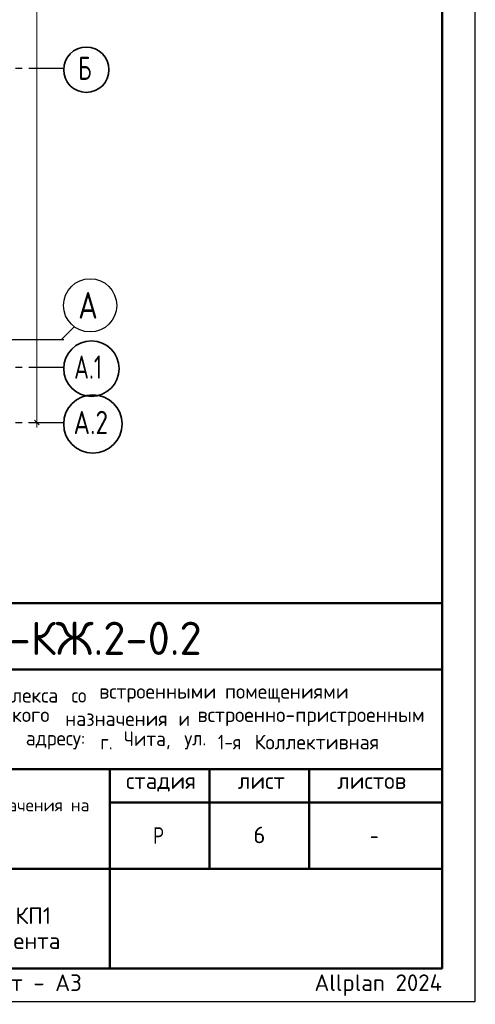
# Model space of a CAD drawing. Header units: millimetres. Extents: x 0 to 50400, y -48 to 35640.
# Tile 13 of 18: x 42170 to 50400, y -48 to 17738. Entities that reach past the tile are written whole.
import ezdxf

# ---------------------------------------------------------------- set-up
doc = ezdxf.new("R2010")
doc.units = ezdxf.units.MM
doc.linetypes.add('______5', pattern=[1320, 960, -120, 120, -120])
for name, color, linetype, lineweight in [('Standard', 7, 'Continuous', 25), ('Надписи', 7, 'Continuous', 25), ('Размерная линия_ общее', 7, 'Continuous', 13)]:
    doc.layers.add(name, color=color, linetype=linetype, lineweight=lineweight)
doc.layers.add('Оси', color=7, linetype='______5', lineweight=13, true_color=0x656565)
doc.styles.add('ISOCPEUR', font='txt')

msp = doc.modelspace()

# ---------------------------------------------------------------- linework, layer by layer
at = {"layer": 'Standard', "color": 7, "linetype": 'Continuous', "lineweight": 50, "transparency": 33554687}
for p, q in [((27600, 7200), (49800, 7200)), ((35400, 6000), (49800, 6000)), ((35400, 4200), (49800, 4200)), ((43800, 2400), (43800, 4200)), ((45600, 2400), (45600, 4200)), ((47400, 2400), (47400, 4200)), ((43800, 3600), (49800, 3600)), ((35400, 2400), (49800, 2400)), ((43800, 600), (43800, 2400)), ((43800, 600), (43800, 2400))]:
    msp.add_line(p, q, dxfattribs=at)
at = {"layer": 'Standard', "color": 7, "linetype": 'Continuous', "lineweight": 25, "transparency": 33554687}
for p, q in [((49800, 600), (49800, 7200)), ((27600, 600), (49800, 600)), ((27600, 600), (49800, 600)), ((27600, 600), (49800, 600))]:
    msp.add_line(p, q, dxfattribs=at)
msp.add_lwpolyline([(0, 0), (50400, 0), (50400, 35640), (0, 35640), (0, 0)], close=True, dxfattribs=at)
at = {"layer": 'Standard', "color": 7, "linetype": 'Continuous', "lineweight": 50, "transparency": 33554687}
msp.add_lwpolyline([(2400, 35040), (49800, 35040), (49800, 600), (2400, 600), (2400, 35040)], close=True, dxfattribs=at)
at = {"layer": 'Оси', "color": 8, "linetype": '______5', "lineweight": -3, "transparency": 33554687}
for p, q in [((8015, 16862), (42965, 16862)), ((8015, 11962), (42965, 11962)), ((8015, 11462), (42965, 11462)), ((8015, 10462), (42965, 10462))]:
    msp.add_line(p, q, dxfattribs=at)
at = {"layer": 'Оси', "color": 7, "linetype": 'Continuous', "lineweight": 25, "transparency": 33554687}
msp.add_lwpolyline([(40928, 11962), (42928, 11962), (43163, 12197)], dxfattribs=at)
at = {"layer": 'Оси', "color": 7, "linetype": 'Continuous', "lineweight": 35, "transparency": 33554687}
for centre, radius in [((43374, 16835), 409), ((43466, 11435), 501), ((43492, 10435), 527)]:
    msp.add_circle(centre, radius, dxfattribs=at)
at = {"layer": 'Оси', "color": 7, "linetype": 'Continuous', "lineweight": 25, "transparency": 33554687}
msp.add_circle((43443, 12578), 480, dxfattribs=at)
at = {"layer": 'Размерная линия_ общее', "color": 7, "linetype": 'Continuous', "lineweight": 25, "transparency": 33554687}
msp.add_line((42525, 10417), (42435, 10507), dxfattribs=at)
at = {"layer": 'Размерная линия_ общее', "color": 7, "linetype": 'Continuous', "lineweight": 13, "transparency": 33554687}
for q in [(42330, 10462), (42630, 10462), (42648, 10462), (42480, 10372)]:
    msp.add_line((42480, 10462), q, dxfattribs=at)
msp.add_lwpolyline([(42480, 10462), (42480, 20945), (42480, 20945), (42480, 32362)], dxfattribs=at)

# ---------------------------------------------------------------- texts
at = {"layer": 'Standard', "color": 7, "linetype": 'Continuous', "lineweight": 50, "transparency": 33554687, "insert": (39882, 6262), "char_height": 600, "width": 6049.91, "attachment_point": 7, "style": 'ISOCPEUR'}
msp.add_mtext('\\W0.98;24-04-КЖ.2-0.2', dxfattribs=at)
at = {"layer": 'Standard', "color": 7, "linetype": 'Continuous', "lineweight": 25, "transparency": 33554687, "attachment_point": 7, "style": 'ISOCPEUR'}
for s, insert, char_height, width in [('\\W0.97;комплекса ', (41257, 5402), 264, 1975.29), ('\\W0.90;со ', (43105, 5402), 264, 620.97), ('\\W0.98;встроенными ', (43607, 5402), 264, 2398.16), ('\\W0.98;помещениями', (45877, 5402), 264, 2292.21), ('\\W0.98;коммерческого ', (40406, 4980), 264, 2714.91), ('\\W0.97;назначения ', (42993, 4980), 264, 2173.24), ('\\W0.87;и ', (45039, 4980), 264, 457.46), ('\\W0.99;встроенно-пристроенным', (45382, 4980), 264, 4298.92), ('\\W0.95;Чита, ', (44049, 4557), 264, 1221.07), ('\\W0.86;1-я ', (45752, 4557), 264, 773.52), ('\\W0.98;Коллективная', (46412, 4557), 264, 2450.61), ('\\W0.96;адресу: ', (42280, 4557), 264, 1472.67), ('\\W0.89;г. ', (43627, 4557), 264, 539.49), ('\\W0.92;ул. ', (45145, 4557), 264, 728.23), ('\\W0.99;стадия    лист     листов', (44091, 3795), 300, 5247.11), ('\\W0.80;Р', (44580, 2850), 300, 359.84), ('\\W0.78;-', (48495, 2850), 300, 326.39)]:
    msp.add_mtext(s, dxfattribs=dict(at, insert=insert, char_height=char_height, width=width))
at = {"layer": 'Standard', "color": 7, "linetype": 'Continuous', "lineweight": 18, "transparency": 33554687, "insert": (35570, 3376), "char_height": 228, "width": 8168.16, "attachment_point": 7, "style": 'ISOCPEUR'}
msp.add_mtext('\\W0.99;общественно-делового и коммерческого назначения на', dxfattribs=at)
at = {"layer": 'Standard', "color": 7, "linetype": 'Continuous', "lineweight": 25, "transparency": 33554687, "insert": (39811, 2155), "char_height": 300, "width": 6290.25, "attachment_point": 2, "line_spacing_factor": 0.903614}
msp.add_mtext('\\A1;{\\fISOCPEUR|i0|b0;\\H300.000000;\\W1.000000;\\C7;Схема расположения}\\P{\\fISOCPEUR|i0|b0;\\H300.000000;\\W1.000000;\\C7;поддерживающих каркасов КП1}\\P{\\fISOCPEUR|i0|b0;\\H300.000000;\\W1.000000;\\C7;конструкции плиты фундамента}\\P', dxfattribs=at)
at = {"layer": 'Standard', "color": 8, "linetype": 'Continuous', "lineweight": 13, "transparency": 33554687, "insert": (49800, 297), "char_height": 300, "width": 14099.36, "attachment_point": 6, "style": 'ISOCPEUR'}
msp.add_mtext('\\A1;{\\fISOCPEUR|i0|b0;\\H300.000000;\\W1.000000;\\C8;Копировал                  формат - А3                      Allplan 2024}\\P', dxfattribs=at)
at = {"layer": 'Надписи', "color": 7, "linetype": 'Continuous', "lineweight": 13, "transparency": 33554687, "insert": (46500, 3012), "char_height": 300, "width": 326.67, "attachment_point": 5, "style": 'ISOCPEUR'}
msp.add_mtext('\\A1;{\\fISOCPEUR|i0|b0;\\H300.000000;\\W1.000000;\\C7;6}\\P', dxfattribs=at)
at = {"layer": 'Оси', "color": 7, "linetype": 'Continuous', "lineweight": 35, "transparency": 33554687, "attachment_point": 7, "style": 'ISOCPEUR'}
for s, insert, char_height, width in [('\\W0.70;Б', (43227, 16652), 420, 440.8), ('\\W0.82;А', (43227, 12338), 480, 628.23), ('\\W0.71;А.1', (43154, 11252), 420, 773.25), ('\\W0.79;А.2', (43143, 10252), 420, 863.99)]:
    msp.add_mtext(s, dxfattribs=dict(at, insert=insert, char_height=char_height, width=width))

doc.saveas('drawing.dxf')
